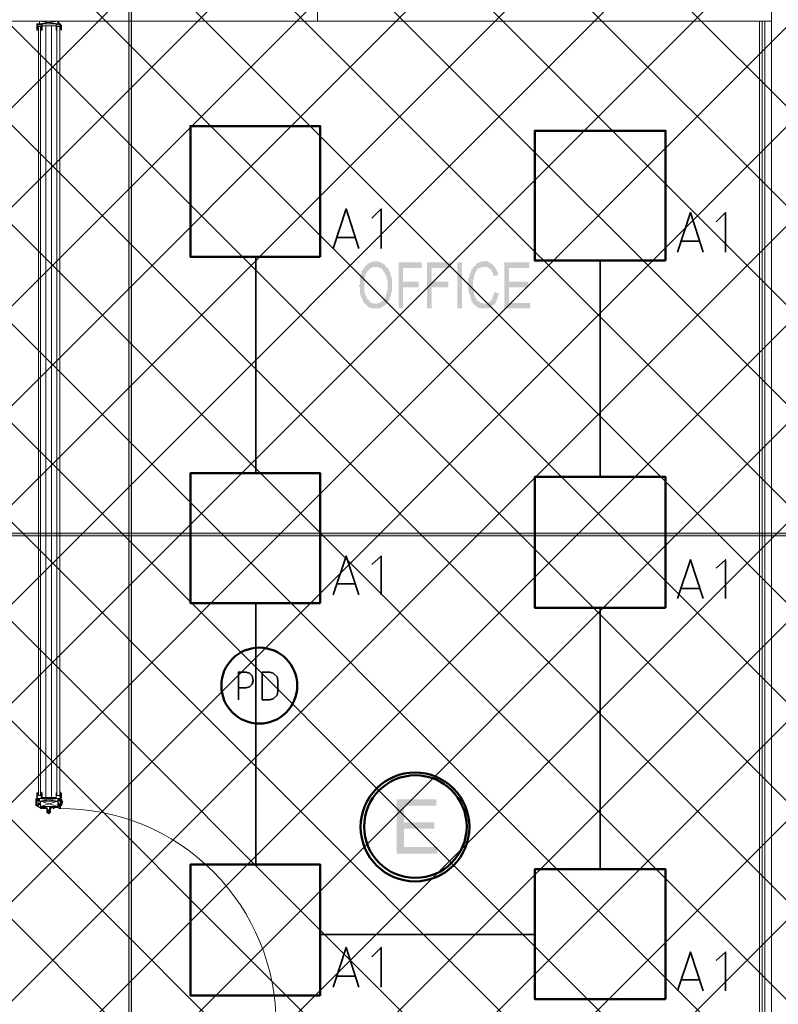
# Model space of a CAD drawing. Header units: millimetres. Extents: x 1.7 to 32.8, y 0.3 to 23.1.
# Tile 15 of 106: x 12.4 to 13.8, y 1.3 to 3. Entities that reach past the tile are written whole.
import ezdxf

# ---------------------------------------------------------------- set-up
doc = ezdxf.new("R2010")
doc.units = ezdxf.units.MM
doc.layers.add('PDF_Geometry', color=9, linetype='Continuous', true_color=0x808080)
doc.layers.add('PDF_Solid Fills', color=9, linetype='Continuous', true_color=0x808080)

msp = doc.modelspace()

# ---------------------------------------------------------------- hatches: boundary and pattern name
h = msp.add_hatch()
h.set_pattern_fill('ANSI37', color=256, scale=0.04)
h.paths.add_polyline_path([(13.8889, 0.4617), (4.0559, 0.4617), (4.0559, 9.4575), (13.8889, 9.4575)])
at = {"layer": 'PDF_Solid Fills', "transparency": 33554559}
for color, points in [(256, [(13.049, 2.6032), (13.0473, 2.6016), (13.0456, 2.5999), (13.0456, 2.5982), (13.0456, 2.5982), (13.044, 2.5966), (13.0423, 2.5949), (13.0423, 2.5899), (13.0406, 2.5882), (13.0406, 2.5849), (13.039, 2.5816), (13.039, 2.5699), (13.0373, 2.5683), (13.0373, 2.5666), (13.039, 2.5649), (13.039, 2.5532), (13.0406, 2.5516), (13.0406, 2.5483), (13.0423, 2.5466), (13.0423, 2.5449), (13.044, 2.5432), (13.044, 2.5399), (13.0456, 2.5383), (13.0473, 2.5366), (13.0473, 2.5349), (13.049, 2.5349), (13.0506, 2.5332), (13.0523, 2.5316), (13.0523, 2.5316), (13.054, 2.5299), (13.0556, 2.5283), (13.0573, 2.5283), (13.059, 2.5266), (13.0756, 2.5266), (13.0773, 2.5283), (13.079, 2.5283), (13.0806, 2.5299), (13.0823, 2.5316), (13.084, 2.5316), (13.084, 2.5332), (13.0856, 2.5332), (13.0873, 2.5349), (13.064, 2.5349), (13.0623, 2.5366), (13.059, 2.5366), (13.0573, 2.5383), (13.0573, 2.5399), (13.0556, 2.5416), (13.054, 2.5416), (13.0523, 2.5432), (13.0523, 2.5449), (13.0506, 2.5466), (13.0506, 2.5483), (13.049, 2.5499), (13.049, 2.5532), (13.0473, 2.5549), (13.0473, 2.5816), (13.049, 2.5849), (13.049, 2.5882), (13.0506, 2.5899), (13.0506, 2.5916), (13.0523, 2.5932), (13.0523, 2.5932), (13.054, 2.5949), (13.0556, 2.5966), (13.0573, 2.5982), (13.0573, 2.5982), (13.059, 2.5999), (13.0606, 2.5999), (13.0623, 2.6016), (13.0673, 2.6016)]), (256, [(13.0673, 2.6116), (13.0623, 2.6116), (13.0606, 2.6099), (13.0573, 2.6099), (13.0556, 2.6082), (13.054, 2.6082), (13.0523, 2.6066), (13.0523, 2.6049), (13.0506, 2.6049), (13.049, 2.6032), (13.0673, 2.6016), (13.0723, 2.6016), (13.074, 2.5999), (13.0756, 2.5999), (13.0773, 2.5982), (13.079, 2.5982), (13.0806, 2.5966), (13.0806, 2.5949), (13.0823, 2.5932), (13.084, 2.5916), (13.084, 2.5899), (13.0856, 2.5882), (13.0856, 2.5866), (13.0873, 2.5849), (13.0873, 2.5799), (13.089, 2.5782), (13.089, 2.5599), (13.0873, 2.5566), (13.0873, 2.5532), (13.0856, 2.5499), (13.0856, 2.5466), (13.084, 2.5449), (13.0823, 2.5432), (13.0823, 2.5416), (13.0806, 2.5399), (13.079, 2.5399), (13.0773, 2.5383), (13.0756, 2.5366), (13.0723, 2.5366), (13.0706, 2.5349), (13.0673, 2.5349), (13.0873, 2.5349), (13.089, 2.5366), (13.089, 2.5383), (13.0906, 2.5399), (13.0923, 2.5416), (13.0923, 2.5432), (13.094, 2.5466), (13.094, 2.5483), (13.0956, 2.5499), (13.0956, 2.5549), (13.0973, 2.5566), (13.0973, 2.5799), (13.0956, 2.5833), (13.0956, 2.5866), (13.094, 2.5882), (13.094, 2.5916), (13.0923, 2.5932), (13.0923, 2.5949), (13.0906, 2.5966), (13.0906, 2.5982), (13.089, 2.5999), (13.0873, 2.6016), (13.0856, 2.6032), (13.084, 2.6049), (13.084, 2.6066), (13.0823, 2.6066), (13.0806, 2.6082), (13.079, 2.6082), (13.0773, 2.6099), (13.074, 2.6099), (13.0723, 2.6116), (13.069, 2.6116)]), (256, [(13.1506, 2.6099), (13.109, 2.6099), (13.109, 2.5266), (13.1173, 2.5266), (13.1173, 2.5649), (13.1456, 2.5649), (13.1456, 2.5749), (13.1173, 2.5749), (13.1173, 2.5999), (13.1506, 2.5999)]), (256, [(13.204, 2.6099), (13.1606, 2.6099), (13.1606, 2.5266), (13.169, 2.5266), (13.169, 2.5649), (13.199, 2.5649), (13.199, 2.5749), (13.169, 2.5749), (13.169, 2.5999), (13.204, 2.5999)]), (256, [(13.264, 2.6116), (13.259, 2.6116), (13.2573, 2.6099), (13.254, 2.6099), (13.2523, 2.6082), (13.2506, 2.6082), (13.249, 2.6066), (13.249, 2.6049), (13.2473, 2.6032), (13.2456, 2.6032), (13.244, 2.6016), (13.244, 2.5999), (13.2423, 2.5982), (13.2406, 2.5966), (13.2406, 2.5932), (13.239, 2.5916), (13.239, 2.5899), (13.2373, 2.5882), (13.2373, 2.5833), (13.2356, 2.5816), (13.2356, 2.5583), (13.2373, 2.5549), (13.2373, 2.5516), (13.239, 2.5499), (13.239, 2.5466), (13.239, 2.5449), (13.2406, 2.5432), (13.2406, 2.5399), (13.2423, 2.5383), (13.244, 2.5366), (13.244, 2.5349), (13.2456, 2.5332), (13.264, 2.5349), (13.2623, 2.5349), (13.2606, 2.5366), (13.2573, 2.5366), (13.2556, 2.5383), (13.254, 2.5399), (13.2523, 2.5399), (13.2506, 2.5416), (13.2506, 2.5432), (13.249, 2.5449), (13.2473, 2.5466), (13.2473, 2.5483), (13.2456, 2.5516), (13.2456, 2.5566), (13.244, 2.5599), (13.244, 2.5699), (13.244, 2.5782), (13.2456, 2.5799), (13.2456, 2.5866), (13.2473, 2.5882), (13.2473, 2.5916), (13.249, 2.5932), (13.2506, 2.5949), (13.2506, 2.5966), (13.2523, 2.5982), (13.254, 2.5982), (13.2556, 2.5999), (13.2573, 2.5999), (13.259, 2.6016), (13.2823, 2.6016), (13.2823, 2.6032), (13.2806, 2.6049), (13.279, 2.6066), (13.2773, 2.6066), (13.2773, 2.6082), (13.2756, 2.6082), (13.274, 2.6099), (13.2723, 2.6099), (13.2706, 2.6116), (13.2673, 2.6116)]), (256, [(13.3456, 2.6099), (13.3006, 2.6099), (13.3006, 2.5266), (13.3473, 2.5266), (13.3473, 2.5366), (13.309, 2.5366), (13.309, 2.5649), (13.344, 2.5649), (13.344, 2.5749), (13.309, 2.5749), (13.309, 2.5999), (13.3456, 2.5999)]), (256, [(13.2823, 2.6016), (13.264, 2.6016), (13.2706, 2.6016), (13.2723, 2.5999), (13.274, 2.5982), (13.2756, 2.5982), (13.2756, 2.5966), (13.2773, 2.5949), (13.2773, 2.5932), (13.279, 2.5916), (13.2806, 2.5899), (13.2806, 2.5849), (13.289, 2.5866), (13.289, 2.5916), (13.2873, 2.5932), (13.2873, 2.5949), (13.2856, 2.5966), (13.2856, 2.5982), (13.284, 2.5999)]), (256, [(13.2823, 2.5566), (13.2823, 2.5532), (13.2806, 2.5516), (13.2806, 2.5499), (13.279, 2.5466), (13.279, 2.5449), (13.2773, 2.5432), (13.2773, 2.5416), (13.2756, 2.5399), (13.2756, 2.5399), (13.274, 2.5383), (13.2723, 2.5383), (13.2706, 2.5366), (13.269, 2.5366), (13.2673, 2.5349), (13.264, 2.5349), (13.2456, 2.5332), (13.2473, 2.5332), (13.249, 2.5316), (13.249, 2.5299), (13.2506, 2.5299), (13.2523, 2.5283), (13.254, 2.5283), (13.2556, 2.5266), (13.2723, 2.5266), (13.274, 2.5283), (13.2756, 2.5283), (13.2773, 2.5299), (13.279, 2.5299), (13.279, 2.5316), (13.2806, 2.5332), (13.2823, 2.5332), (13.284, 2.5349), (13.284, 2.5366), (13.2856, 2.5383), (13.2856, 2.5399), (13.2873, 2.5416), (13.2873, 2.5449), (13.289, 2.5466), (13.289, 2.5483), (13.2906, 2.5516), (13.2906, 2.5532)]), (256, [(29.8551, 2.1166), (29.8551, 2.1199), (2.9827, 2.1199), (2.9827, 2.1149), (29.8551, 2.1149)]), (7, [(13.1773, 1.6383), (13.1056, 1.6383), (13.1056, 1.5399), (13.179, 1.5399), (13.179, 1.5516), (13.119, 1.5516), (13.119, 1.5849), (13.174, 1.5849), (13.174, 1.5966), (13.119, 1.5966), (13.119, 1.6266), (13.1773, 1.6266)])]:
    msp.add_hatch(color=color, dxfattribs=at).paths.add_polyline_path(points)

# ---------------------------------------------------------------- linework, layer by layer
at = {"layer": 'PDF_Geometry', "lineweight": 5}
for points in [[(12.6257, 22.9192), (12.6257, 22.8592), (12.6206, 22.8592), (12.6206, 22.9192), (12.6206, 0.2783), (12.6257, 0.2783)], [(29.8551, 2.1166), (29.8551, 2.1199), (2.9827, 2.1199), (2.9827, 2.1149), (29.8551, 2.1149)]]:
    msp.add_lwpolyline(points, close=True, dxfattribs=at)
at = {"layer": 'PDF_Geometry', "lineweight": 18}
for points in [[(13.7839, 0.96), (13.8789, 0.96), (13.8789, 3.4816), (13.7756, 3.4816), (13.7756, 3.1699), (13.0823, 3.1699), (13.0823, 3.9482), (13.779, 3.9482), (13.779, 3.8149), (13.8856, 3.8165), (13.8889, 4.4949), (13.7673, 4.4949), (13.7673, 4.0065), (12.984, 4.0065), (12.984, 3.0682), (13.7839, 3.0682)], [(12.4906, 1.6449), (12.4906, 3.0366), (12.494, 3.0366), (12.4957, 3.0366), (12.4957, 1.6449), (12.494, 1.6449)], [(12.4906, 3.0332), (12.4906, 3.0316)], [(12.459, 1.6349), (12.4923, 1.6349), (12.4923, 1.6249), (12.4607, 1.6349), (12.4607, 1.6249), (12.4923, 1.6349), (12.459, 1.6399), (12.4923, 1.6399)], [(12.4623, 1.6499), (12.4623, 1.6483), (12.4607, 1.6483), (12.4623, 1.6483), (12.4607, 1.6483), (12.4623, 1.6483), (12.4623, 1.6466), (12.4623, 1.6483)], [(12.489, 1.6499), (12.4906, 1.6499)], [(12.4906, 1.6499), (12.4906, 1.6483)], [(12.4973, 1.6499), (12.4973, 1.6483)], [(12.4573, 1.6316), (12.459, 1.6316), (12.459, 1.6299), (12.459, 1.6316), (12.459, 1.6299), (12.459, 1.6283), (12.459, 1.6299), (12.4573, 1.6299)], [(12.4573, 1.6299), (12.4573, 1.6283), (12.459, 1.6283)], [(12.4957, 1.6249), (12.4957, 1.6233)], [(12.4773, 1.6166), (12.4773, 1.6183), (12.4773, 1.6166), (12.4773, 1.6183), (12.4773, 1.6199), (12.4757, 1.6183), (12.4757, 1.6149), (12.4773, 1.6149)]]:
    msp.add_lwpolyline(points, close=True, dxfattribs=at)
for points in [[(12.9623, 3.0466), (12.9623, 4.0282)], [(13.7839, 3.0466), (10.2458, 3.0466)], [(12.4973, 3.0416), (12.4973, 3.0349), (12.4973, 3.0366), (12.4973, 3.0399), (12.4973, 3.0416), (12.494, 3.0416), (12.494, 3.0466), (12.4923, 3.0466), (12.4923, 3.0416), (12.459, 3.0416), (12.459, 3.0466), (12.4923, 3.0466), (12.459, 3.0466), (12.4923, 3.0416), (12.4923, 3.0466), (12.459, 3.0416), (12.454, 3.0416), (12.454, 3.0399), (12.454, 3.0416), (12.454, 3.0349), (12.454, 3.0366), (12.454, 3.0349)], [(12.4557, 3.0382), (12.4557, 3.0349), (12.4557, 3.0332), (12.4557, 3.0316), (12.4557, 3.0299), (12.454, 3.0299), (12.454, 3.0399), (12.454, 3.0366), (12.454, 3.0382)], [(12.4557, 3.0366), (12.4557, 3.0382), (12.4557, 3.0349), (12.454, 3.0349), (12.454, 3.0332), (12.4557, 3.0332), (12.4573, 3.0332)], [(12.4557, 3.0349), (12.454, 3.0349), (12.4557, 3.0349)], [(12.4557, 3.0349), (12.4557, 3.0366), (12.4557, 3.0382), (12.4557, 3.0399), (12.4557, 3.0416)], [(12.4557, 3.0399), (12.4557, 3.0382), (12.4557, 3.0399), (12.4623, 3.0399), (12.4623, 3.0332), (12.4623, 3.0316), (12.4623, 3.0332), (12.4623, 3.0316), (12.4607, 3.0316), (12.4623, 3.0316), (12.4607, 3.0316), (12.4623, 3.0316), (12.4607, 3.0316), (12.4607, 3.0299)], [(12.4557, 3.0332), (12.4557, 3.0316), (12.4573, 3.0316), (12.4557, 3.0316), (12.4573, 3.0316), (12.4557, 3.0316), (12.4573, 3.0316)], [(12.4573, 1.6449), (12.4573, 3.0366), (12.4573, 3.0382)], [(12.4573, 1.6466), (12.4573, 1.6449), (12.4607, 1.6449), (12.4607, 3.0366), (12.4573, 3.0366)], [(12.459, 3.0466), (12.459, 3.0416), (12.459, 3.0466)], [(12.4607, 3.0332), (12.4623, 3.0332), (12.4623, 3.0316), (12.4623, 3.0299), (12.464, 3.0299), (12.464, 3.0382), (12.464, 3.0416), (12.459, 3.0416)], [(12.4623, 3.0349), (12.4623, 3.0332), (12.4607, 3.0332), (12.4607, 3.0349)], [(12.4623, 3.0332), (12.4623, 3.0316), (12.4607, 3.0316), (12.4623, 3.0316), (12.4607, 3.0316), (12.4623, 3.0316), (12.4607, 3.0316)], [(12.464, 3.0382), (12.4757, 3.0382), (12.464, 3.0382)], [(12.4707, 3.0382), (12.4707, 1.6416)], [(12.489, 3.0382), (12.4757, 3.0382), (12.489, 3.0382)], [(12.4806, 3.0382), (12.4806, 1.6416)], [(12.4923, 3.0416), (12.489, 3.0416), (12.489, 3.0382), (12.489, 3.0299), (12.4906, 3.0299), (12.4906, 3.0316), (12.489, 3.0316), (12.489, 3.0332), (12.489, 3.0399), (12.4973, 3.0399), (12.4973, 3.0382), (12.4957, 3.0382), (12.4957, 3.0399), (12.4957, 3.0416)], [(12.489, 3.0332), (12.4906, 3.0332), (12.489, 3.0332)], [(12.4906, 3.0299), (12.4906, 3.0316), (12.4906, 3.0332), (12.4906, 3.0349), (12.4906, 3.0332), (12.4906, 3.0349), (12.4906, 3.0332), (12.4906, 3.0316)], [(12.4957, 3.0349), (12.4957, 3.0382), (12.4957, 3.0399)], [(12.4973, 3.0366), (12.4957, 3.0382), (12.4957, 3.0349), (12.4973, 3.0349), (12.4973, 3.0332), (12.4973, 3.0349), (12.4973, 3.0332), (12.4957, 3.0332), (12.4957, 3.0349), (12.4957, 3.0332), (12.4973, 3.0332), (12.4973, 3.0316), (12.4973, 3.0332), (12.4973, 3.0316), (12.4957, 3.0316), (12.4973, 3.0316), (12.4957, 3.0316), (12.4973, 3.0316), (12.4957, 3.0316), (12.4957, 3.0299), (12.4973, 3.0299)], [(12.4973, 3.0366), (12.4973, 3.0349), (12.4973, 3.0366)], [(12.499, 3.0299), (12.499, 3.0399)], [(13.7623, 1.9816), (13.7623, 0.9866), (13.7623, 3.0466)], [(13.7673, 3.0466), (13.7673, 0.9866)], [(13.7723, 3.0466), (13.7723, 0.9866)], [(12.4523, 1.6399), (12.4523, 1.6349), (12.4523, 1.6366), (12.4523, 1.6383), (12.4523, 1.6366)], [(12.4607, 1.6516), (12.4607, 1.6499), (12.4623, 1.6499), (12.464, 1.6499), (12.464, 1.6416), (12.464, 1.6399), (12.454, 1.6399), (12.454, 1.6383), (12.454, 1.6366), (12.454, 1.6383), (12.454, 1.6399), (12.454, 1.6416), (12.454, 1.6399), (12.454, 1.6449), (12.4557, 1.6449), (12.454, 1.6449)], [(12.4573, 1.6483), (12.4557, 1.6483), (12.4557, 1.6499), (12.4557, 1.6483), (12.4557, 1.6499), (12.454, 1.6499), (12.454, 1.6399), (12.454, 1.6449), (12.4557, 1.6449)], [(12.4557, 1.6466), (12.454, 1.6466), (12.454, 1.6483), (12.454, 1.6466), (12.454, 1.6449), (12.454, 1.6466)], [(12.4557, 1.6483), (12.4573, 1.6483), (12.4557, 1.6483), (12.4573, 1.6483), (12.4557, 1.6483), (12.4557, 1.6499), (12.4573, 1.6499)], [(12.4557, 1.6466), (12.4557, 1.6483), (12.4557, 1.6466)], [(12.4557, 1.6399), (12.4623, 1.6399), (12.4623, 1.6466)], [(12.4557, 1.6416), (12.4557, 1.6433), (12.4557, 1.6449), (12.4557, 1.6433), (12.4557, 1.6449), (12.4557, 1.6416), (12.4557, 1.6399), (12.459, 1.6349), (12.459, 1.6399), (12.4557, 1.6349), (12.4557, 1.6399), (12.459, 1.6399), (12.459, 1.6349), (12.4557, 1.6349)], [(12.4557, 1.6433), (12.4557, 1.6416), (12.4557, 1.6433)], [(12.4607, 1.6499), (12.4623, 1.6499), (12.4623, 1.6483), (12.4607, 1.6483), (12.4623, 1.6483), (12.4607, 1.6483), (12.4623, 1.6483), (12.4623, 1.6499), (12.4623, 1.6483), (12.4623, 1.6499), (12.4623, 1.6516)], [(12.4607, 1.6466), (12.4607, 1.6483), (12.4623, 1.6483), (12.4607, 1.6483)], [(12.464, 1.6416), (12.4757, 1.6416), (12.464, 1.6416)], [(12.489, 1.6416), (12.4757, 1.6416), (12.489, 1.6416)], [(12.4906, 1.6466), (12.4906, 1.6483), (12.489, 1.6483), (12.489, 1.6499), (12.489, 1.6416), (12.489, 1.6399), (12.489, 1.6466), (12.4906, 1.6466), (12.4906, 1.6483), (12.4906, 1.6499), (12.4906, 1.6516), (12.4906, 1.6499), (12.4906, 1.6483), (12.4906, 1.6499), (12.4906, 1.6516)], [(12.4973, 1.6399), (12.489, 1.6399), (12.4973, 1.6399)], [(12.4906, 1.6483), (12.4906, 1.6499)], [(12.4923, 1.6399), (12.4923, 1.6349)], [(12.4973, 1.6399), (12.4973, 1.6449), (12.4973, 1.6399), (12.4973, 1.6416), (12.4973, 1.6399), (12.4973, 1.6349), (12.494, 1.6399), (12.494, 1.6349), (12.4973, 1.6399), (12.494, 1.6399)], [(12.4973, 1.6483), (12.4973, 1.6499), (12.4973, 1.6483), (12.4957, 1.6483), (12.4973, 1.6483), (12.4957, 1.6483), (12.4973, 1.6483), (12.4957, 1.6483), (12.4957, 1.6499), (12.4973, 1.6499), (12.4973, 1.6516)], [(12.4973, 1.6499), (12.4957, 1.6499)], [(12.4973, 1.6466), (12.4973, 1.6483), (12.4973, 1.6466), (12.4957, 1.6466), (12.4957, 1.6483)], [(12.4973, 1.6449), (12.4973, 1.6466), (12.4973, 1.6449), (12.4957, 1.6449), (12.4957, 1.6416)], [(12.4957, 1.6449), (12.4957, 1.6433), (12.4973, 1.6433)], [(12.4973, 1.6416), (12.4957, 1.6433), (12.4957, 1.6416), (12.4957, 1.6433)], [(12.4973, 1.6433), (12.4973, 1.6449), (12.4973, 1.6433)], [(12.499, 1.6366), (12.4973, 1.6366), (12.4973, 1.6383), (12.4973, 1.6399), (12.4973, 1.6383)], [(12.499, 1.6499), (12.499, 1.6399)], [(12.479, 1.6166), (12.479, 1.6149), (12.4773, 1.6133), (12.4757, 1.6116), (12.474, 1.6133), (12.4723, 1.6149), (12.4723, 1.6199), (12.4723, 1.6216), (12.4707, 1.6216), (12.4623, 1.6216), (12.454, 1.6266), (12.4557, 1.6266), (12.4557, 1.6283), (12.454, 1.6283), (12.454, 1.6299), (12.454, 1.6366), (12.454, 1.6349), (12.4523, 1.6349), (12.454, 1.6349), (12.454, 1.6333), (12.454, 1.6349), (12.454, 1.6333), (12.454, 1.6316), (12.4523, 1.6316), (12.4523, 1.6299)], [(12.4523, 1.6349), (12.4523, 1.6316), (12.4523, 1.6349)], [(12.4523, 1.6316), (12.4523, 1.6333)], [(12.454, 1.6266), (12.454, 1.6283), (12.454, 1.6299), (12.4523, 1.6299), (12.4523, 1.6316), (12.4523, 1.6266)], [(12.4573, 1.6283), (12.4573, 1.6266), (12.4573, 1.6283), (12.4573, 1.6299), (12.4557, 1.6299), (12.454, 1.6299), (12.454, 1.6283), (12.454, 1.6299), (12.454, 1.6283)], [(12.4573, 1.6266), (12.4557, 1.6266), (12.4557, 1.6249), (12.4623, 1.6233), (12.4673, 1.6233), (12.4673, 1.6249), (12.4673, 1.6233), (12.4673, 1.6249)], [(12.4573, 1.6299), (12.4573, 1.6316)], [(12.4923, 1.6249), (12.4607, 1.6249)], [(12.4673, 1.6233), (12.4707, 1.6233), (12.4707, 1.6249)], [(12.4723, 1.6249), (12.4723, 1.6233), (12.474, 1.6199), (12.474, 1.6149), (12.474, 1.6133), (12.4757, 1.6133), (12.4773, 1.6149)], [(12.4773, 1.6199), (12.4773, 1.6233), (12.479, 1.6233), (12.479, 1.6249)], [(12.4857, 1.6249), (12.4857, 1.6233), (12.4857, 1.6216), (12.4857, 1.6233), (12.494, 1.6233), (12.479, 1.6233), (12.479, 1.6216), (12.479, 1.6183)], [(12.479, 1.6216), (12.479, 1.6233)], [(12.484, 1.6216), (12.484, 1.6233), (12.4823, 1.6233), (12.4806, 1.6233), (12.4806, 1.6216)], [(12.4823, 1.6233), (12.4823, 1.6249)], [(12.4857, 1.6216), (12.484, 1.6216), (12.484, 1.6233), (12.484, 1.6249)], [(12.494, 1.6283), (12.494, 1.6299), (12.494, 1.6283), (12.494, 1.6266), (12.4957, 1.6266), (12.4957, 1.6283), (12.494, 1.6283), (12.4923, 1.6283), (12.4923, 1.6299), (12.4923, 1.6316), (12.494, 1.6316), (12.494, 1.6299), (12.4923, 1.6299), (12.4923, 1.6283), (12.494, 1.6299), (12.4957, 1.6299), (12.4957, 1.6283), (12.4957, 1.6299), (12.4973, 1.6299), (12.4973, 1.6283), (12.4973, 1.6266), (12.4957, 1.6266), (12.4957, 1.6283), (12.4973, 1.6283), (12.4973, 1.6299), (12.4973, 1.6349), (12.494, 1.6349)], [(12.494, 1.6216), (12.494, 1.6233), (12.494, 1.6216), (12.4973, 1.6216), (12.4973, 1.6266), (12.4973, 1.6283), (12.4973, 1.6299), (12.499, 1.6283), (12.499, 1.6299), (12.4973, 1.6299)], [(12.4957, 1.6266), (12.4957, 1.6249), (12.494, 1.6249), (12.494, 1.6233)], [(12.5006, 1.6349), (12.5006, 1.6316), (12.499, 1.6316), (12.499, 1.6349), (12.5006, 1.6349), (12.499, 1.6383), (12.499, 1.6366), (12.499, 1.6349), (12.4973, 1.6349), (12.4973, 1.6333), (12.4973, 1.6349), (12.4973, 1.6366), (12.4973, 1.6349), (12.499, 1.6349)], [(12.4973, 1.6333), (12.4973, 1.6316), (12.4973, 1.6333), (12.4973, 1.6349)], [(12.4973, 1.6316), (12.499, 1.6316), (12.499, 1.6299)], [(12.4973, 1.6216), (12.4973, 1.6233), (12.4973, 1.6249)], [(12.499, 1.6266), (12.5006, 1.6299)]]:
    msp.add_lwpolyline(points, dxfattribs=at)
at = {"layer": 'PDF_Geometry', "color": 3, "lineweight": 50}
for points in [[(12.9673, 2.6199), (12.9673, 2.8566), (12.7323, 2.8566), (12.7323, 2.6199)], [(13.5923, 2.6132), (13.5923, 2.8482), (13.3556, 2.8482), (13.3556, 2.6132)], [(12.9673, 1.9933), (12.9673, 2.2283), (12.7323, 2.2283), (12.7323, 1.9933)], [(13.5923, 1.9849), (13.5923, 2.2216), (13.3556, 2.2216), (13.3556, 1.9849)], [(12.9673, 1.2833), (12.9673, 1.5199), (12.7323, 1.5199), (12.7323, 1.2833)], [(13.5923, 1.2766), (13.5923, 1.5116), (13.3556, 1.5116), (13.3556, 1.2766)]]:
    msp.add_lwpolyline(points, close=True, dxfattribs=at)
at = {"layer": 'PDF_Geometry', "color": 7, "lineweight": 35}
for points in [[(12.9906, 2.6349), (13.014, 2.7066), (13.0373, 2.6349)], [(13.0773, 2.6349), (13.0773, 2.7066), (13.0606, 2.6899)], [(13.614, 2.6282), (13.6373, 2.6999), (13.6606, 2.6282)], [(13.7006, 2.6282), (13.7006, 2.6999), (13.684, 2.6832)], [(13.0306, 2.6549), (12.9973, 2.6549)], [(13.6539, 2.6482), (13.6206, 2.6482)], [(12.8506, 2.6199), (12.8506, 2.2283)], [(13.474, 2.6132), (13.474, 2.2216)], [(12.9906, 2.0083), (13.014, 2.0783), (13.0373, 2.0083)], [(13.0773, 2.0083), (13.0773, 2.0783), (13.0606, 2.0633)], [(13.614, 2.0016), (13.6373, 2.0716), (13.6606, 2.0016)], [(13.7006, 2.0016), (13.7006, 2.0716), (13.684, 2.0566)], [(13.0306, 2.0283), (12.9973, 2.0283)], [(13.6539, 2.0199), (13.6206, 2.0199)], [(12.8506, 1.9933), (12.8506, 1.52)], [(13.474, 1.9849), (13.474, 1.5116)], [(12.819, 1.8183), (12.819, 1.8683), (12.8323, 1.8683), (12.839, 1.8666), (12.844, 1.8616), (12.8457, 1.8533), (12.844, 1.8466), (12.839, 1.8416), (12.8323, 1.8399), (12.819, 1.8399)], [(13.3556, 1.3933), (12.9673, 1.3933)], [(12.9906, 1.2983), (13.014, 1.37), (13.0373, 1.2983)], [(13.0773, 1.2983), (13.0773, 1.37), (13.0606, 1.3533)], [(13.614, 1.2916), (13.6373, 1.3616), (13.6606, 1.2916)], [(13.7006, 1.2916), (13.7006, 1.3616), (13.684, 1.3466)], [(13.0306, 1.3183), (12.9973, 1.3183)], [(13.6539, 1.3116), (13.6206, 1.3116)]]:
    msp.add_lwpolyline(points, dxfattribs=at)
msp.add_lwpolyline([(12.8623, 1.8183), (12.8756, 1.8183), (12.8823, 1.8199), (12.889, 1.8266), (12.8906, 1.8333), (12.8906, 1.8533), (12.889, 1.8599), (12.8823, 1.8666), (12.8756, 1.8683), (12.8623, 1.8683)], close=True, dxfattribs=at)
at = {"layer": 'PDF_Geometry', "lineweight": 18}
msp.add_lwpolyline([(12.8873, 1.2466), (12.4957, 1.2466), (12.4957, 1.23), (12.8873, 1.23, 0.417031), (12.4957, 1.6216)], format="xyb", dxfattribs=at)
at = {"layer": 'PDF_Geometry', "color": 254, "lineweight": 5, "true_color": 0xdbdbdb}
for points in [[(12.479, 1.6183), (12.4773, 1.6183), (12.4773, 1.6166), (12.479, 1.6166), (12.4773, 1.6166), (12.479, 1.6166), (12.4773, 1.6166)], [(12.479, 1.6183), (12.4773, 1.6183), (12.479, 1.6183)]]:
    msp.add_lwpolyline(points, dxfattribs=at)
at = {"layer": 'PDF_Geometry', "color": 3, "lineweight": 50}
msp.add_circle((12.8569, 1.8439), 0.0687, dxfattribs=at)
at = {"layer": 'PDF_Geometry', "color": 4, "lineweight": 50}
for centre, radius in [((13.1388, 1.5881), 0.0985), ((13.1395, 1.5888), 0.0928)]:
    msp.add_circle(centre, radius, dxfattribs=at)
at = {"layer": 'PDF_Solid Fills', "lineweight": 5, "transparency": 33554559}
msp.add_solid([(12.6206, 0.2783), (12.6257, 0.2783), (12.6206, 22.9192), (12.6257, 22.9192)], dxfattribs=at)
at = {"layer": 'PDF_Solid Fills', "lineweight": 18, "transparency": 33554559}
msp.add_solid([(13.224, 2.5266), (13.224, 2.6099), (13.2156, 2.5266), (13.2156, 2.6099)], dxfattribs=at)

doc.saveas('drawing.dxf')
